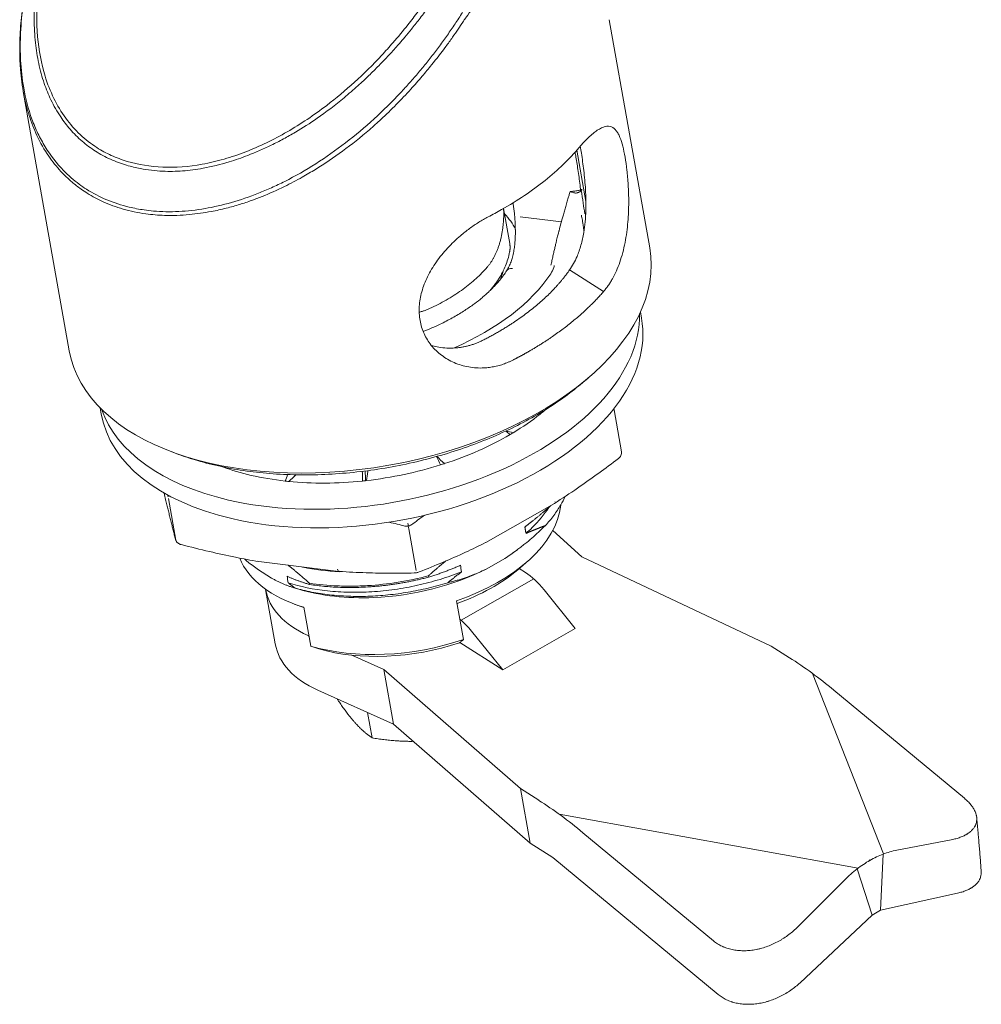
# Model space of a CAD drawing. Header units: millimetres. Extents: x 4119 to 4595, y 1349 to 1685.
# Tile 5 of 8: x 4356 to 4413, y 1427 to 1485. Entities that reach past the tile are written whole.
import ezdxf

# ---------------------------------------------------------------- set-up
doc = ezdxf.new("R2010")
doc.units = ezdxf.units.MM
doc.layers.add('1', color=7, linetype='Continuous', true_color=0xffffff)

msp = doc.modelspace()

# ---------------------------------------------------------------- linework, layer by layer
at = {"layer": '1', "color": 7, "linetype": 'Continuous', "lineweight": 18}
for p, q in [((4390.709, 1484.979), (4390.708, 1484.986)), ((4393.112, 1471.45), (4390.709, 1484.98)), ((4355.916, 1480.731), (4358.651, 1465.331)), ((4389.323, 1474.199), (4388.782, 1477.243)), ((4384.801, 1471.696), (4384.431, 1473.779)), ((4390.369, 1468.848), (4388.357, 1470.133)), ((4392.624, 1467.269), (4392.559, 1467.636)), ((4389.138, 1463.443), (4389.454, 1463.714)), ((4360.482, 1461.941), (4360.548, 1461.574)), ((4360.547, 1461.574), (4360.548, 1461.574)), ((4391.441, 1459.33), (4390.999, 1461.817)), ((4364.748, 1459.327), (4365.138, 1459.182)), ((4364.276, 1456.887), (4364.391, 1456.402)), ((4383.384, 1453.951), (4387.45, 1456.263)), ((4389.088, 1453.088), (4387.364, 1454.671)), ((4385.193, 1453.472), (4385.262, 1453.523)), ((4369.911, 1452.812), (4374.66, 1452.234)), ((4383.436, 1452.389), (4384.513, 1453.002)), ((4385.285, 1452.335), (4385.759, 1452.74)), ((4400.328, 1447.803), (4389.088, 1453.088)), ((4369.817, 1452.37), (4370.647, 1451.84)), ((4385.727, 1452.173), (4385.365, 1452.404)), ((4370.308, 1451.154), (4370.882, 1447.923)), ((4371.977, 1451.266), (4372.274, 1451.178)), ((4388.692, 1448.848), (4386.843, 1451.13)), ((4371.994, 1450.297), (4372.576, 1450.08)), ((4382.058, 1448.191), (4381.649, 1450.493)), ((4372.572, 1450.103), (4372.981, 1447.801)), ((4382.533, 1448.679), (4384.382, 1446.396)), ((4388.692, 1448.848), (4384.382, 1446.396)), ((4372.875, 1448.397), (4372.825, 1448.42)), ((4384.382, 1446.396), (4381.846, 1448.016)), ((4401.414, 1447.109), (4400.328, 1447.803)), ((4377.335, 1446.403), (4375.419, 1447.26)), ((4377.335, 1446.403), (4377.909, 1443.172)), ((4385.441, 1439.335), (4377.335, 1446.403)), ((4373.399, 1445.189), (4377.909, 1443.172)), ((4411.794, 1438.764), (4404.037, 1445.19)), ((4376.363, 1443.863), (4376.632, 1442.348)), ((4377.909, 1443.172), (4386.015, 1436.104)), ((4386.015, 1436.104), (4385.441, 1439.335)), ((4386.527, 1438.642), (4385.441, 1439.335)), ((4396.907, 1430.296), (4389.15, 1436.722)), ((4407.778, 1435.678), (4411.02, 1436.302)), ((4386.015, 1436.104), (4387.367, 1435.241)), ((4387.367, 1435.241), (4397.172, 1427.118)), ((4406.965, 1435.449), (4406.814, 1432.112)), ((4405.421, 1434.57), (4406.314, 1431.828)), ((4401.842, 1431.082), (4404.691, 1433.922)), ((4406.814, 1432.112), (4411.39, 1433.131)), ((4406.314, 1431.828), (4406.814, 1432.112)), ((4402.04, 1427.813), (4406.314, 1431.828))]:
    msp.add_line(p, q, dxfattribs=at)
at = {"layer": '1', "color": 7, "linetype": 'Continuous', "lineweight": 13}
for p, q in [((4385.425, 1473.276), (4387.867, 1472.978)), ((4364.533, 1456.567), (4364.972, 1454.091)), ((4387.491, 1456.362), (4387.488, 1456.356)), ((4379.253, 1452.284), (4378.815, 1454.753)), ((4383.422, 1454.051), (4383.42, 1454.052)), ((4369.847, 1452.886), (4369.842, 1452.89)), ((4381.923, 1449.331), (4386.232, 1451.782)), ((4402.781, 1446.17), (4406.994, 1435.459)), ((4387.745, 1437.812), (4405.483, 1434.616))]:
    msp.add_line(p, q, dxfattribs=at)
at = {"layer": '1', "color": 7, "linetype": 'Continuous', "lineweight": 18}
for centre, major_axis, ratio, start_param, end_param in [((4375.623, 1469.844), (-9.846, -1.748), 0.571895, 3.315956, 3.501093), ((4375.881, 1468.39), (-17.231, -3.059), 0.571895, 0.000013, 3.141508), ((4384.308, 1471.309), (0.492, -0.088), 0.802746, 6.241486, 6.570396), ((4381.847, 1471.172), (-2.954, -0.524), 0.571895, 3.112125, 3.141599), ((4385.033, 1469.804), (0.419, -0.272), 0.72333, 2.165652, 3.15253), ((4375.623, 1469.844), (8.861, 1.573), 0.571895, 5.929573, 6.020483), ((4376.39, 1465.524), (16.038, 2.848), 0.571895, 4.071826, 6.192696), ((4376.586, 1464.421), (-16.038, -2.848), 0.571895, 0.930234, 3.14162), ((4376.586, 1464.421), (-16.038, -2.848), 0.571895, 0, 0.930234), ((4376.39, 1465.524), (16.038, 2.848), 0.571895, 3.232138, 4.071826), ((4376.39, 1465.524), (13.44, 2.386), 0.571895, 5.284824, 5.302291), ((4391.144, 1459.283), (-0.291, -0.074), 0.900209, 2.664702, 3.08057), ((4376.39, 1465.524), (13.44, 2.386), 0.571895, 4.935758, 4.953225), ((4376.39, 1465.524), (13.44, 2.386), 0.571895, 4.237626, 4.255093), ((4376.39, 1465.524), (13.44, 2.386), 0.571895, 4.586692, 4.604159), ((4378.197, 1455.346), (9.6, 1.704), 0.571895, 4.977085, 6.123647), ((4378.773, 1454.92), (-0.058, 0.294), 0.026556, 4.10333, 5.359967), ((4365.25, 1454.189), (-0.291, -0.074), 0.900209, 6.222163, 6.39925), ((4377.989, 1456.517), (-9.771, -1.735), 0.571895, 2.196054, 2.293133), ((4378.197, 1455.346), (-9.6, -1.704), 0.571895, 0.114544, 0.847258), ((4374.696, 1452.532), (0.02, 0.299), 0.421963, 2.217892, 3.155328), ((4377.989, 1456.517), (-9.771, -1.735), 0.571895, 1.341375, 2.057493), ((4378.305, 1454.74), (-8.861, -1.573), 0.571895, 1.858166, 2.370174), ((4386.229, 1449.346), (1.73, -3.042), 0.432947, 1.935166, 2.454312), ((4378.677, 1452.64), (8.369, 1.486), 0.571895, 3.138147, 3.841783), ((4377.989, 1456.517), (-9.771, -1.735), 0.571895, 0.848485, 1.341375), ((4381.919, 1446.895), (1.73, -3.042), 0.432947, 1.935166, 2.256355), ((4379.251, 1449.409), (-8.369, -1.486), 0.571895, 6.283169, 6.983376), ((4378.606, 1453.044), (-9.6, -1.704), 0.571895, 0.847258, 1.835492), ((4378.677, 1452.64), (-9.108, -1.617), 0.571895, 0.863504, 1.819246), ((4402.131, 1443.071), (6.882, -5.648), 0.3198, 1.556253, 1.928382), ((4387.244, 1434.603), (6.882, -5.648), 0.3198, 1.556253, 1.928382), ((4406.543, 1431.127), (3.552, 4.151), 0.602836, 1.039326, 1.218), ((4406.776, 1431.26), (3.598, 3.901), 0.638745, 0.921822, 1.100495)]:
    msp.add_ellipse(centre, major_axis=major_axis, ratio=ratio, start_param=start_param, end_param=end_param, dxfattribs=at)
at = {"layer": '1', "color": 7, "linetype": 'Continuous', "lineweight": 13}
for centre, major_axis, start_param, end_param in [((4381.919, 1470.768), (2.954, 0.524), 0.113795, 0.119827), ((4375.35, 1471.379), (-12.8, -2.273), 1.965112, 2.646941)]:
    msp.add_ellipse(centre, major_axis=major_axis, ratio=0.571895, start_param=start_param, end_param=end_param, dxfattribs=at)
at = {"layer": '1', "color": 7, "linetype": 'Continuous', "lineweight": 18}
for points, degree, knots in [([(4390.5, 1500.65), (4380.103, 1486.513), (4379.817, 1486.098), (4379.327, 1485.424), (4378.676, 1484.575), (4377.958, 1483.708), (4376.914, 1482.549), (4375.621, 1481.271), (4373.757, 1479.71), (4371.604, 1478.264), (4369.531, 1477.26), (4367.836, 1476.687), (4366.169, 1476.291), (4364.193, 1476.143), (4362.404, 1476.435), (4361.137, 1476.907), (4360.188, 1477.419), (4359.265, 1478.145), (4358.108, 1479.459), (4357.166, 1481.384), (4356.683, 1484.011), (4356.704, 1486.667), (4357.167, 1489.535), (4358.037, 1492.537), (4358.997, 1494.876), (4359.77, 1496.464), (4360.196, 1497.286), (4360.642, 1498.104), (4360.958, 1498.649), (4361.113, 1498.916)], 3, [0, 0, 0, 0, 0.012622, 0.028108, 0.046459, 0.072353, 0.091092, 0.134166, 0.175132, 0.230561, 0.285953, 0.314874, 0.343747, 0.397632, 0.449674, 0.475155, 0.500118, 0.53276, 0.566235, 0.635194, 0.689909, 0.74929, 0.805259, 0.865891, 0.931037, 0.948019, 0.964946, 0.982773, 1, 1, 1, 1]), ([(4360.627, 1498.315), (4360.61, 1498.285), (4360.522, 1498.131), (4360.366, 1497.85), (4360.16, 1497.473), (4359.959, 1497.093), (4359.762, 1496.711), (4359.57, 1496.327), (4359.261, 1495.692), (4358.853, 1494.803), (4358.379, 1493.665), (4357.96, 1492.543), (4357.524, 1491.225), (4357.114, 1489.727), (4356.822, 1488.26), (4356.609, 1486.685), (4356.529, 1485.187), (4356.616, 1483.643), (4356.816, 1482.367), (4357.125, 1481.234), (4357.56, 1480.168), (4358.079, 1479.262), (4358.705, 1478.446), (4359.392, 1477.757), (4360.195, 1477.16), (4361.081, 1476.681), (4361.98, 1476.351), (4363.014, 1476.098), (4364.124, 1475.967), (4365.377, 1475.986), (4366.696, 1476.158), (4367.991, 1476.479), (4369.346, 1476.95), (4370.424, 1477.418), (4371.367, 1477.9), (4372.279, 1478.414), (4373.495, 1479.195), (4374.728, 1480.139), (4375.736, 1481.014), (4376.422, 1481.653), (4377.122, 1482.343), (4377.65, 1482.901), (4378.054, 1483.349), (4378.285, 1483.613), (4378.598, 1483.977), (4378.987, 1484.448), (4379.447, 1485.029), (4379.971, 1485.725), (4380.329, 1486.238), (4390.741, 1500.406)], 3, [0, 0, 0, 0, 0.001904, 0.009891, 0.017882, 0.025878, 0.033878, 0.041881, 0.049888, 0.073483, 0.096876, 0.119732, 0.14185, 0.177004, 0.210685, 0.231712, 0.274681, 0.305518, 0.333635, 0.36277, 0.388465, 0.417807, 0.441342, 0.46731, 0.493068, 0.518964, 0.54482, 0.565553, 0.597711, 0.624985, 0.652423, 0.687002, 0.711402, 0.742776, 0.759133, 0.775273, 0.805236, 0.844046, 0.864867, 0.881436, 0.897258, 0.92043, 0.924574, 0.931126, 0.940085, 0.951453, 0.965229, 0.981413, 1, 1, 1, 1]), ([(4355.754, 1482.027), (4355.792, 1481.528), (4355.915, 1480.59), (4356.243, 1479.283), (4356.726, 1478.037), (4357.36, 1476.923), (4358.083, 1476.018), (4358.744, 1475.385), (4359.281, 1474.968), (4359.886, 1474.566), (4360.694, 1474.131), (4361.849, 1473.706), (4363.082, 1473.447), (4364.404, 1473.341), (4365.71, 1473.386), (4366.942, 1473.56), (4367.943, 1473.779), (4368.741, 1474.003), (4369.449, 1474.239), (4370.337, 1474.576), (4371.342, 1475.026), (4372.397, 1475.583), (4373.554, 1476.266), (4374.905, 1477.174), (4376.191, 1478.198), (4377.244, 1479.141), (4378.066, 1479.939), (4378.88, 1480.799), (4379.574, 1481.589), (4380.274, 1482.432), (4380.871, 1483.204), (4381.389, 1483.919), (4381.726, 1484.406), (4382.016, 1484.839), (4382.19, 1485.111), (4392.002, 1498.654)], 3, [0, 0, 0, 0, 0.04347, 0.083592, 0.123714, 0.170048, 0.208521, 0.239115, 0.261821, 0.276634, 0.311663, 0.352417, 0.395446, 0.429694, 0.47289, 0.510216, 0.535248, 0.557752, 0.577727, 0.595176, 0.633186, 0.663691, 0.686699, 0.734989, 0.78509, 0.807448, 0.838071, 0.868266, 0.892896, 0.913773, 0.946923, 0.962776, 0.976906, 0.989314, 1, 1, 1, 1]), ([(4381.992, 1485.409), (4381.919, 1485.296), (4381.775, 1485.07), (4381.553, 1484.734), (4381.328, 1484.402), (4381.099, 1484.072), (4380.866, 1483.745), (4380.629, 1483.421), (4380.388, 1483.1), (4380.143, 1482.782), (4379.895, 1482.468), (4379.643, 1482.157), (4379.387, 1481.85), (4379.127, 1481.546), (4378.864, 1481.247), (4378.597, 1480.951), (4377.91, 1480.208), (4376.758, 1479.07), (4375.072, 1477.651), (4373.298, 1476.403), (4371.811, 1475.553), (4370.664, 1475.004), (4369.611, 1474.56), (4368.287, 1474.106), (4366.703, 1473.741), (4365.402, 1473.595), (4364.387, 1473.579), (4363.701, 1473.617), (4362.973, 1473.701), (4362.027, 1473.88), (4360.859, 1474.257), (4359.892, 1474.759), (4359.037, 1475.349), (4358.154, 1476.123), (4357.354, 1477.158), (4356.776, 1478.221), (4356.299, 1479.357), (4355.921, 1480.803), (4355.738, 1482.474), (4355.729, 1484.074), (4355.86, 1485.64), (4356.08, 1486.97), (4356.291, 1487.954), (4356.46, 1488.644), (4356.648, 1489.335), (4356.855, 1490.028), (4357.081, 1490.72), (4357.324, 1491.413), (4357.585, 1492.103), (4357.862, 1492.793), (4358.154, 1493.479), (4358.462, 1494.163), (4358.783, 1494.843), (4359.119, 1495.519), (4359.468, 1496.19), (4359.759, 1496.725), (4359.933, 1497.036), (4359.984, 1497.127)], 3, [0, 0, 0, 0, 0.00689, 0.01378, 0.02067, 0.027559, 0.034448, 0.041337, 0.048225, 0.055114, 0.062002, 0.06889, 0.075778, 0.082666, 0.089554, 0.096442, 0.10333, 0.142062, 0.180794, 0.21953, 0.258274, 0.274462, 0.29061, 0.322938, 0.355223, 0.387512, 0.403783, 0.419862, 0.432082, 0.452237, 0.484575, 0.516874, 0.529486, 0.559077, 0.601314, 0.622476, 0.643572, 0.68572, 0.720556, 0.749033, 0.782425, 0.812306, 0.825335, 0.838364, 0.851391, 0.864418, 0.877444, 0.890469, 0.903494, 0.916519, 0.929543, 0.942567, 0.955591, 0.968615, 0.981639, 0.994664, 1, 1, 1, 1]), ([(4358.326, 1493.859), (4358.324, 1493.855), (4358.186, 1493.549), (4357.931, 1492.965), (4357.558, 1492.046), (4357.218, 1491.134), (4356.919, 1490.249), (4356.684, 1489.486), (4356.49, 1488.789), (4356.314, 1488.094), (4356.155, 1487.386), (4356.018, 1486.676), (4355.907, 1485.985), (4355.817, 1485.29), (4355.752, 1484.592), (4355.711, 1483.881), (4355.7, 1483.132), (4355.715, 1482.518), (4355.744, 1482.153), (4355.754, 1482.054)], 3, [0, 0, 0, 0, 0.001129, 0.077229, 0.147355, 0.231554, 0.305123, 0.368054, 0.421831, 0.478771, 0.54162, 0.59913, 0.657348, 0.716171, 0.77581, 0.836384, 0.900473, 0.972908, 1, 1, 1, 1]), ([(4388.918, 1477.393), (4388.946, 1477.426), (4389.001, 1477.49), (4389.082, 1477.582), (4389.163, 1477.671), (4389.242, 1477.756), (4389.321, 1477.838), (4389.399, 1477.916), (4389.544, 1478.057), (4389.75, 1478.24), (4390.007, 1478.43), (4390.248, 1478.568), (4390.539, 1478.674), (4390.842, 1478.664), (4391.085, 1478.471), (4391.244, 1478.223), (4391.375, 1477.942), (4391.515, 1477.506), (4391.655, 1476.845), (4391.767, 1476.062), (4391.831, 1475.318), (4391.86, 1474.673), (4391.87, 1473.934), (4391.838, 1473.155), (4391.751, 1472.362), (4391.65, 1471.749), (4391.515, 1471.153), (4391.344, 1470.591), (4391.141, 1470.073), (4390.948, 1469.683), (4390.78, 1469.398), (4390.65, 1469.201), (4390.513, 1469.017), (4390.417, 1468.904), (4390.369, 1468.848)], 3, [0, 0, 0, 0, 0.00952, 0.019046, 0.028585, 0.038146, 0.047733, 0.057355, 0.067018, 0.102269, 0.137846, 0.174369, 0.211282, 0.281751, 0.345334, 0.373983, 0.401716, 0.451184, 0.499056, 0.547162, 0.597089, 0.625159, 0.654132, 0.718498, 0.753701, 0.789549, 0.826419, 0.862897, 0.898311, 0.933376, 0.950163, 0.966838, 0.983438, 1, 1, 1, 1]), ([(4384.317, 1473.71), (4384.787, 1473.977), (4385.239, 1474.257), (4386.1, 1474.836), (4386.509, 1475.137), (4387.281, 1475.755), (4387.644, 1476.073), (4388.32, 1476.723), (4388.632, 1477.056), (4388.918, 1477.393)], 3, [0, 0, 0, 0, 0.25, 0.25, 0.5, 0.5, 0.75, 0.75, 1, 1, 1, 1]), ([(4388.357, 1470.133), (4388.438, 1470.254), (4388.6, 1470.498), (4388.782, 1470.881), (4388.924, 1471.251), (4389.068, 1471.717), (4389.24, 1472.495), (4389.341, 1473.599), (4389.317, 1474.847), (4389.21, 1475.994), (4389.088, 1476.863), (4389.011, 1477.338), (4388.989, 1477.472)], 3, [0, 0, 0, 0, 0.073401, 0.147262, 0.199362, 0.253614, 0.361916, 0.537466, 0.692317, 0.829682, 0.951346, 1, 1, 1, 1]), ([(4388.387, 1474.787), (4388.375, 1474.744), (4388.343, 1474.639), (4388.286, 1474.449), (4388.211, 1474.195), (4388.13, 1473.914), (4388.046, 1473.62), (4387.909, 1473.138), (4387.801, 1472.739), (4387.721, 1472.43), (4387.708, 1472.38), (4387.688, 1472.3), (4387.659, 1472.188), (4387.624, 1472.047), (4387.582, 1471.877), (4387.534, 1471.68), (4387.481, 1471.458), (4387.424, 1471.215), (4387.365, 1470.954), (4387.303, 1470.679), (4387.266, 1470.502), (4387.246, 1470.41)], 3, [0, 0, 0, 0, 0.028393, 0.070123, 0.125191, 0.193332, 0.250443, 0.313211, 0.499942, 0.503849, 0.514622, 0.532261, 0.556764, 0.58813, 0.626358, 0.671448, 0.723403, 0.782226, 0.847925, 0.920511, 1, 1, 1, 1]), ([(4388.387, 1474.787), (4388.417, 1474.789), (4388.451, 1474.791), (4388.522, 1474.798), (4388.56, 1474.802), (4388.639, 1474.811), (4388.679, 1474.816), (4388.759, 1474.828), (4388.799, 1474.835), (4388.872, 1474.849), (4388.907, 1474.856), (4388.967, 1474.87), (4388.992, 1474.877), (4389.034, 1474.891), (4389.05, 1474.897), (4389.073, 1474.909), (4389.079, 1474.914), (4389.082, 1474.919)], 3, [0, 0, 0, 0, 0.125, 0.125, 0.25, 0.25, 0.375, 0.375, 0.5, 0.5, 0.625, 0.625, 0.75, 0.75, 0.875, 0.875, 1, 1, 1, 1]), ([(4388.567, 1474.728), (4388.535, 1474.737), (4388.504, 1474.746), (4388.444, 1474.766), (4388.415, 1474.776), (4388.387, 1474.787)], 3, [0, 0, 0, 0, 0.5, 0.5, 1, 1, 1, 1]), ([(4389.082, 1474.919), (4389.081, 1474.909), (4389.079, 1474.899), (4389.069, 1474.878), (4389.063, 1474.867), (4389.046, 1474.845), (4389.036, 1474.834), (4389.013, 1474.813), (4388.999, 1474.802), (4388.969, 1474.781), (4388.952, 1474.771), (4388.916, 1474.751), (4388.897, 1474.742), (4388.857, 1474.725), (4388.836, 1474.717), (4388.793, 1474.702), (4388.771, 1474.696), (4388.749, 1474.69)], 3, [0, 0, 0, 0, 0.125, 0.125, 0.25, 0.25, 0.375, 0.375, 0.5, 0.5, 0.625, 0.625, 0.75, 0.75, 0.875, 0.875, 1, 1, 1, 1]), ([(4388.749, 1474.69), (4388.721, 1474.694), (4388.69, 1474.7), (4388.629, 1474.713), (4388.598, 1474.72), (4388.567, 1474.728)], 3, [0, 0, 0, 0, 0.5, 0.5, 1, 1, 1, 1]), ([(4384.427, 1473.775), (4384.434, 1473.715), (4384.447, 1473.569), (4384.446, 1473.421), (4384.445, 1473.334)], 3, [0, 0, 0, 0, 0.41823, 1, 1, 1, 1]), ([(4385.001, 1474.12), (4385.004, 1474.094), (4385.034, 1473.879), (4385.059, 1473.663), (4385.078, 1473.475)], 3, [0, 0, 0, 0, 0.119356, 1, 1, 1, 1]), ([(4385.022, 1464.795), (4384.971, 1464.769), (4384.869, 1464.718), (4384.715, 1464.648), (4384.559, 1464.585), (4384.402, 1464.529), (4384.244, 1464.479), (4384.084, 1464.435), (4383.924, 1464.398), (4383.763, 1464.367), (4383.6, 1464.342), (4383.437, 1464.324), (4383.174, 1464.305), (4382.813, 1464.306), (4382.361, 1464.36), (4381.923, 1464.465), (4381.365, 1464.669), (4380.733, 1465.035), (4380.122, 1465.627), (4379.686, 1466.332), (4379.442, 1467.119), (4379.396, 1467.964), (4379.549, 1468.846), (4379.897, 1469.739), (4380.334, 1470.467), (4380.756, 1471.025), (4381.105, 1471.427), (4381.479, 1471.809), (4381.828, 1472.125), (4382.142, 1472.382), (4382.412, 1472.589), (4382.684, 1472.782), (4382.96, 1472.96), (4383.237, 1473.127), (4383.423, 1473.226), (4383.516, 1473.275)], 3, [0, 0, 0, 0, 0.011191, 0.02234, 0.033461, 0.044567, 0.055673, 0.066792, 0.077938, 0.089124, 0.100364, 0.111672, 0.12306, 0.155039, 0.187011, 0.219247, 0.251457, 0.31555, 0.378427, 0.439704, 0.499928, 0.560166, 0.621455, 0.6843, 0.748387, 0.78061, 0.812854, 0.844837, 0.876816, 0.897647, 0.918246, 0.938697, 0.959082, 0.979488, 1, 1, 1, 1]), ([(4384.445, 1473.334), (4384.443, 1473.292), (4384.44, 1473.207), (4384.433, 1473.081), (4384.424, 1472.958), (4384.413, 1472.835), (4384.4, 1472.715), (4384.386, 1472.597), (4384.369, 1472.48), (4384.351, 1472.365), (4384.33, 1472.252), (4384.308, 1472.141), (4384.284, 1472.032), (4384.258, 1471.925), (4384.23, 1471.82), (4384.201, 1471.716), (4384.17, 1471.615), (4384.128, 1471.487), (4384.072, 1471.335), (4384, 1471.161), (4383.923, 1470.996), (4383.84, 1470.838), (4383.752, 1470.688), (4383.659, 1470.546), (4383.562, 1470.411), (4383.493, 1470.328), (4383.458, 1470.286)], 3, [0, 0, 0, 0, 0.036034, 0.07177, 0.107213, 0.142369, 0.177243, 0.211842, 0.24617, 0.280233, 0.314039, 0.347594, 0.380902, 0.413972, 0.446811, 0.479423, 0.511818, 0.544002, 0.603663, 0.662454, 0.720426, 0.777634, 0.834136, 0.889989, 0.945257, 1, 1, 1, 1]), ([(4385.076, 1473.482), (4385.076, 1473.478), (4385.089, 1473.356), (4385.111, 1473.085), (4385.133, 1472.676), (4385.137, 1472.261), (4385.121, 1471.88), (4385.089, 1471.54), (4385.038, 1471.204), (4384.969, 1470.898), (4384.876, 1470.603), (4384.763, 1470.331), (4384.668, 1470.16), (4384.613, 1470.076)], 3, [0, 0, 0, 0, 0.002397, 0.089645, 0.19959, 0.30814, 0.408657, 0.501255, 0.588957, 0.698414, 0.786832, 0.887394, 1, 1, 1, 1]), ([(4389.058, 1473.374), (4389.067, 1473.331), (4389.086, 1473.233), (4389.116, 1473.07), (4389.152, 1472.854), (4389.183, 1472.642), (4389.202, 1472.494), (4389.207, 1472.445)], 3, [0, 0, 0, 0, 0.145433, 0.324536, 0.536805, 0.846869, 1, 1, 1, 1]), ([(4383.644, 1468.915), (4383.697, 1468.978), (4383.805, 1469.111), (4383.96, 1469.317), (4384.108, 1469.535), (4384.256, 1469.774), (4384.408, 1470.053), (4384.562, 1470.387), (4384.702, 1470.778), (4384.769, 1471.057), (4384.796, 1471.205)], 3, [0, 0, 0, 0, 0.086862, 0.181363, 0.276851, 0.374738, 0.495936, 0.640506, 0.80851, 1, 1, 1, 1]), ([(4383.458, 1470.286), (4383.263, 1470.059), (4383.046, 1469.836), (4382.571, 1469.404), (4382.312, 1469.194), (4381.758, 1468.79), (4381.463, 1468.597), (4380.84, 1468.229), (4380.512, 1468.055), (4380.171, 1467.892)], 3, [0, 0, 0, 0, 0.25, 0.25, 0.5, 0.5, 0.75, 0.75, 1, 1, 1, 1]), ([(4384.609, 1470.075), (4384.555, 1469.99), (4384.432, 1469.806), (4384.227, 1469.544), (4384.02, 1469.303), (4383.842, 1469.113), (4383.701, 1468.97), (4383.574, 1468.848), (4383.436, 1468.719), (4383.256, 1468.56), (4382.985, 1468.334), (4382.591, 1468.032), (4382.044, 1467.661), (4381.395, 1467.275), (4380.602, 1466.867), (4380.012, 1466.61), (4379.669, 1466.475)], 3, [0, 0, 0, 0, 0.061325, 0.132095, 0.191198, 0.238599, 0.274267, 0.29818, 0.331317, 0.371759, 0.419998, 0.506988, 0.611569, 0.728575, 0.846732, 1, 1, 1, 1]), ([(4380.171, 1467.892), (4380.113, 1467.865), (4379.997, 1467.812), (4379.819, 1467.742), (4379.639, 1467.68), (4379.508, 1467.642), (4379.438, 1467.624), (4379.429, 1467.622)], 3, [0, 0, 0, 0, 0.241301, 0.482384, 0.723595, 0.965281, 1, 1, 1, 1]), ([(4380.152, 1465.644), (4380.261, 1465.613), (4380.524, 1465.551), (4380.948, 1465.493), (4381.331, 1465.484), (4381.626, 1465.502), (4381.83, 1465.524), (4382.032, 1465.555), (4382.233, 1465.597), (4382.431, 1465.648), (4382.628, 1465.71), (4382.823, 1465.781), (4383.015, 1465.862), (4383.141, 1465.924), (4383.205, 1465.955)], 3, [0, 0, 0, 0, 0.112271, 0.26498, 0.416842, 0.482757, 0.548121, 0.613048, 0.677655, 0.742058, 0.806375, 0.870725, 0.935228, 1, 1, 1, 1]), ([(4386.607, 1461.643), (4387.025, 1461.893), (4387.427, 1462.152), (4388.194, 1462.687), (4388.559, 1462.964), (4388.983, 1463.312), (4389.061, 1463.378), (4389.137, 1463.443)], 3, [0, 0, 0, 0, 0.448732, 0.448732, 0.897465, 0.897465, 1, 1, 1, 1]), ([(4365.138, 1459.182), (4365.501, 1459.047), (4365.876, 1458.923), (4366.721, 1458.675), (4367.196, 1458.556), (4368.172, 1458.35), (4368.674, 1458.263), (4369.701, 1458.121), (4370.225, 1458.066), (4371.292, 1457.99), (4371.834, 1457.969), (4372.929, 1457.959), (4373.483, 1457.971), (4374.597, 1458.029), (4375.157, 1458.074), (4376.278, 1458.197), (4376.839, 1458.276), (4377.956, 1458.464), (4378.512, 1458.574), (4379.614, 1458.825), (4380.16, 1458.967), (4381.235, 1459.278), (4381.765, 1459.449), (4382.804, 1459.818), (4383.313, 1460.017), (4384.304, 1460.44), (4384.787, 1460.664), (4385.721, 1461.137), (4386.173, 1461.385), (4386.607, 1461.643)], 3, [0, 0, 0, 0, 0.060999, 0.060999, 0.13323, 0.13323, 0.205461, 0.205461, 0.277692, 0.277692, 0.349922, 0.349922, 0.422153, 0.422153, 0.494384, 0.494384, 0.566615, 0.566615, 0.638846, 0.638846, 0.711077, 0.711077, 0.783307, 0.783307, 0.855538, 0.855538, 0.927769, 0.927769, 1, 1, 1, 1]), ([(4390.998, 1461.824), (4390.999, 1461.814), (4391.002, 1461.801), (4391.002, 1461.788), (4391.002, 1461.786)], 3, [0, 0, 0, 0, 0.83303, 1, 1, 1, 1]), ([(4380.47, 1459.062), (4380.472, 1459.06), (4380.474, 1459.058), (4380.624, 1458.914), (4380.772, 1458.771), (4380.921, 1458.629)], 3, [0, 0, 0, 0, 0.013408, 0.013408, 1, 1, 1, 1]), ([(4391.249, 1458.928), (4391.27, 1458.943), (4391.315, 1458.982), (4391.381, 1459.061), (4391.436, 1459.177), (4391.445, 1459.263), (4391.441, 1459.311)], 3, [0, 0, 0, 0, 0.170594, 0.390801, 0.668763, 1, 1, 1, 1]), ([(4387.461, 1456.271), (4387.919, 1456.565), (4388.803, 1457.15), (4390.064, 1458.043), (4390.867, 1458.638), (4391.249, 1458.928)], 3, [0, 0, 0, 0, 0.357397, 0.692728, 1, 1, 1, 1]), ([(4376.233, 1457.618), (4376.232, 1457.69), (4376.23, 1457.762), (4376.227, 1457.957), (4376.224, 1458.08), (4376.222, 1458.203)], 3, [0, 0, 0, 0, 0.368581, 0.368581, 1, 1, 1, 1]), ([(4376.374, 1458.222), (4376.371, 1458.203), (4376.369, 1458.184), (4376.342, 1457.985), (4376.319, 1457.805), (4376.295, 1457.625)], 3, [0, 0, 0, 0, 0.095321, 0.095321, 1, 1, 1, 1]), ([(4388.087, 1456.68), (4388.011, 1456.512), (4387.925, 1456.344), (4387.707, 1455.967), (4387.569, 1455.759), (4387.261, 1455.348), (4387.092, 1455.145), (4386.908, 1454.946)], 3, [0, 0, 0, 0, 0.283764, 0.283764, 0.641882, 0.641882, 1, 1, 1, 1]), ([(4386.908, 1454.946), (4386.775, 1454.818), (4386.512, 1454.565), (4386.111, 1454.206), (4385.763, 1453.913), (4385.47, 1453.68), (4385.232, 1453.499), (4384.993, 1453.326), (4384.754, 1453.159), (4384.593, 1453.054), (4384.513, 1453.002)], 3, [0, 0, 0, 0, 0.174875, 0.346263, 0.515116, 0.613443, 0.710849, 0.807577, 0.903875, 1, 1, 1, 1]), ([(4364.969, 1454.086), (4364.979, 1454.054), (4365.01, 1453.995), (4365.085, 1453.918), (4365.184, 1453.857), (4365.258, 1453.831), (4365.297, 1453.821)], 3, [0, 0, 0, 0, 0.243897, 0.497151, 0.751473, 1, 1, 1, 1]), ([(4365.297, 1453.821), (4365.855, 1453.677), (4366.927, 1453.416), (4368.461, 1453.08), (4369.436, 1452.896), (4369.897, 1452.815)], 3, [0, 0, 0, 0, 0.363143, 0.698493, 1, 1, 1, 1]), ([(4379.415, 1452.198), (4379.895, 1452.385), (4380.817, 1452.761), (4382.135, 1453.344), (4382.972, 1453.746), (4383.368, 1453.943)], 3, [0, 0, 0, 0, 0.363159, 0.698512, 1, 1, 1, 1]), ([(4369.817, 1452.37), (4369.764, 1452.408), (4369.658, 1452.485), (4369.498, 1452.606), (4369.338, 1452.731), (4369.187, 1452.853), (4369.089, 1452.934), (4369.045, 1452.971)], 3, [0, 0, 0, 0, 0.207227, 0.414457, 0.622064, 0.830418, 1, 1, 1, 1]), ([(4381.942, 1452.21), (4381.734, 1452.127), (4381.523, 1452.048), (4381.096, 1451.898), (4380.879, 1451.828), (4380.224, 1451.627), (4379.332, 1451.392), (4378.424, 1451.227), (4377.514, 1451.097), (4377.06, 1451.051), (4376.158, 1450.995), (4375.487, 1450.98), (4374.835, 1451.007), (4374.405, 1451.034), (4374.193, 1451.052), (4373.146, 1451.165), (4372.357, 1451.328), (4371.646, 1451.557)], 3, [0, 0, 0, 0, 0.0625, 0.0625, 0.125, 0.125, 0.25, 0.375, 0.375, 0.5, 0.5, 0.625, 0.6875, 0.6875, 0.75, 0.75, 1, 1, 1, 1]), ([(4374.693, 1452.217), (4373.937, 1452.25), (4373.179, 1452.342), (4372.473, 1452.492), (4372.445, 1452.498)], 3, [0, 0, 0, 0, 0.960329, 1, 1, 1, 1]), ([(4374.678, 1452.233), (4375.214, 1452.197), (4376.248, 1452.145), (4377.727, 1452.121), (4378.669, 1452.129), (4379.118, 1452.139)], 3, [0, 0, 0, 0, 0.35738, 0.692717, 1, 1, 1, 1]), ([(4379.118, 1452.139), (4379.142, 1452.14), (4379.191, 1452.143), (4379.27, 1452.155), (4379.347, 1452.174), (4379.393, 1452.189), (4379.415, 1452.198)], 3, [0, 0, 0, 0, 0.248955, 0.498952, 0.749502, 1, 1, 1, 1]), ([(4383.436, 1452.389), (4383.314, 1452.331), (4383.07, 1452.213), (4382.7, 1452.056), (4382.373, 1451.931), (4382.09, 1451.832), (4381.85, 1451.756), (4381.609, 1451.685), (4381.366, 1451.619), (4381.203, 1451.58), (4381.121, 1451.561)], 3, [0, 0, 0, 0, 0.158404, 0.317576, 0.478419, 0.581013, 0.68428, 0.788412, 0.893594, 1, 1, 1, 1]), ([(4372.034, 1451.25), (4371.977, 1451.267), (4371.863, 1451.301), (4371.692, 1451.359), (4371.52, 1451.423), (4371.348, 1451.493), (4371.175, 1451.57), (4371, 1451.653), (4370.825, 1451.742), (4370.707, 1451.807), (4370.647, 1451.84)], 3, [0, 0, 0, 0, 0.128802, 0.255991, 0.381819, 0.506545, 0.630442, 0.75379, 0.876878, 1, 1, 1, 1]), ([(4381.121, 1451.561), (4380.738, 1451.442), (4380.349, 1451.335), (4379.562, 1451.147), (4379.165, 1451.067), (4378.369, 1450.932), (4377.969, 1450.878), (4377.173, 1450.797), (4376.776, 1450.77), (4375.991, 1450.744), (4375.603, 1450.745), (4374.839, 1450.774), (4374.465, 1450.802), (4373.733, 1450.885), (4373.377, 1450.94), (4372.687, 1451.076), (4372.353, 1451.157), (4372.034, 1451.25)], 3, [0, 0, 0, 0, 0.125, 0.125, 0.25, 0.25, 0.375, 0.375, 0.5, 0.5, 0.625, 0.625, 0.75, 0.75, 0.875, 0.875, 1, 1, 1, 1]), ([(4372.904, 1451.532), (4373.445, 1451.449), (4374.291, 1451.369), (4375.169, 1451.355), (4375.76, 1451.362), (4376.059, 1451.372), (4377.558, 1451.464), (4378.784, 1451.659), (4379.967, 1451.966)], 3, [0, 0, 0, 0, 0.25, 0.375, 0.375, 0.5, 0.5, 1, 1, 1, 1]), ([(4379.983, 1451.887), (4379.892, 1451.864), (4379.709, 1451.818), (4379.434, 1451.753), (4379.157, 1451.692), (4378.879, 1451.635), (4378.601, 1451.582), (4378.322, 1451.533), (4378.043, 1451.489), (4377.764, 1451.448), (4377.485, 1451.412), (4377.206, 1451.38), (4376.927, 1451.352), (4376.65, 1451.329), (4376.289, 1451.304), (4375.599, 1451.272), (4374.877, 1451.275), (4374.202, 1451.312), (4373.791, 1451.345), (4373.358, 1451.39), (4373.067, 1451.432), (4372.917, 1451.454)], 3, [0, 0, 0, 0, 0.038492, 0.076985, 0.115477, 0.153967, 0.192453, 0.230935, 0.269411, 0.307879, 0.346341, 0.384794, 0.423238, 0.461676, 0.500106, 0.573368, 0.749917, 0.806119, 0.866535, 0.931164, 1, 1, 1, 1]), ([(4381.813, 1447.989), (4381.854, 1448.022), (4381.935, 1448.089), (4382.017, 1448.157), (4382.058, 1448.191)], 3, [0, 0, 0, 0, 0.493321, 1, 1, 1, 1]), ([(4372.981, 1447.801), (4373.062, 1447.772), (4373.223, 1447.715), (4373.383, 1447.658), (4373.463, 1447.63)], 3, [0, 0, 0, 0, 0.506375, 1, 1, 1, 1]), ([(4374.551, 1444.667), (4375.077, 1443.875), (4375.511, 1443.369), (4376.061, 1442.727), (4376.632, 1442.348)], 2, [0, 0, 0, 0.441692, 0.441692, 1, 1, 1]), ([(4411.02, 1436.302), (4411.116, 1436.321), (4411.299, 1436.363), (4411.551, 1436.443), (4411.703, 1436.507), (4411.811, 1436.56), (4411.846, 1436.578), (4411.897, 1436.606), (4411.914, 1436.616), (4411.946, 1436.635), (4412.027, 1436.685), (4412.157, 1436.78), (4412.252, 1436.874), (4412.337, 1436.972), (4412.374, 1437.023), (4412.414, 1437.09), (4412.421, 1437.104), (4412.436, 1437.131), (4412.456, 1437.173), (4412.473, 1437.215), (4412.503, 1437.3), (4412.53, 1437.416), (4412.534, 1437.538), (4412.528, 1437.632), (4412.524, 1437.663), (4412.516, 1437.711), (4412.513, 1437.727), (4412.506, 1437.759), (4412.502, 1437.775), (4412.481, 1437.856), (4412.435, 1437.985), (4412.365, 1438.116), (4412.303, 1438.214), (4412.27, 1438.263), (4412.233, 1438.313), (4412.208, 1438.345), (4412.195, 1438.362), (4412.128, 1438.444), (4412.01, 1438.574), (4411.87, 1438.701), (4411.794, 1438.764)], 3, [0, 0, 0, 0, 0.0625, 0.125, 0.1875, 0.1875, 0.21875, 0.21875, 0.234375, 0.234375, 0.25, 0.3125, 0.375, 0.375, 0.4375, 0.4375, 0.453125, 0.453125, 0.46875, 0.5, 0.5, 0.5625, 0.625, 0.625, 0.65625, 0.65625, 0.671875, 0.671875, 0.6875, 0.6875, 0.75, 0.8125, 0.8125, 0.84375, 0.859375, 0.859375, 0.875, 0.875, 0.9375, 1, 1, 1, 1]), ([(4411.39, 1433.131), (4411.481, 1433.151), (4411.656, 1433.197), (4411.895, 1433.282), (4412.038, 1433.348), (4412.14, 1433.402), (4412.173, 1433.421), (4412.221, 1433.45), (4412.236, 1433.46), (4412.267, 1433.48), (4412.343, 1433.53), (4412.464, 1433.627), (4412.552, 1433.721), (4412.63, 1433.82), (4412.663, 1433.871), (4412.699, 1433.938), (4412.706, 1433.951), (4412.719, 1433.978), (4412.725, 1433.992), (4412.742, 1434.034), (4412.752, 1434.061), (4412.778, 1434.146), (4412.8, 1434.255), (4412.801, 1434.368), (4412.797, 1434.422)], 3, [0, 0, 0, 0, 0.101151, 0.202301, 0.303452, 0.303452, 0.354027, 0.354027, 0.379315, 0.379315, 0.404602, 0.505753, 0.606904, 0.606904, 0.708054, 0.708054, 0.733342, 0.733342, 0.758629, 0.758629, 0.809205, 0.809205, 0.910355, 1, 1, 1, 1]), ([(4401.842, 1431.082), (4401.758, 1430.998), (4401.584, 1430.837), (4401.305, 1430.615), (4401.106, 1430.48), (4400.953, 1430.384), (4400.902, 1430.353), (4400.823, 1430.307), (4400.796, 1430.292), (4400.743, 1430.263), (4400.61, 1430.191), (4400.366, 1430.074), (4400.144, 1429.987), (4399.919, 1429.909), (4399.805, 1429.874), (4399.661, 1429.837), (4399.632, 1429.83), (4399.574, 1429.816), (4399.487, 1429.796), (4399.401, 1429.779), (4399.229, 1429.75), (4399, 1429.72), (4398.774, 1429.711), (4398.605, 1429.713), (4398.549, 1429.714), (4398.465, 1429.719), (4398.437, 1429.721), (4398.381, 1429.725), (4398.354, 1429.728), (4398.216, 1429.743), (4398.002, 1429.776), (4397.799, 1429.831), (4397.651, 1429.88), (4397.578, 1429.907), (4397.506, 1429.936), (4397.459, 1429.956), (4397.436, 1429.967), (4397.319, 1430.021), (4397.142, 1430.118), (4396.982, 1430.233), (4396.907, 1430.296)], 3, [0, 0, 0, 0, 0.0625, 0.125, 0.1875, 0.1875, 0.21875, 0.21875, 0.234375, 0.234375, 0.25, 0.3125, 0.375, 0.375, 0.4375, 0.4375, 0.453125, 0.453125, 0.46875, 0.5, 0.5, 0.5625, 0.625, 0.625, 0.65625, 0.65625, 0.671875, 0.671875, 0.6875, 0.6875, 0.75, 0.8125, 0.8125, 0.84375, 0.859375, 0.859375, 0.875, 0.875, 0.9375, 1, 1, 1, 1]), ([(4397.172, 1427.118), (4397.246, 1427.057), (4397.324, 1427), (4397.488, 1426.897), (4397.659, 1426.802), (4397.846, 1426.727), (4397.968, 1426.685), (4397.993, 1426.677), (4398.042, 1426.662), (4398.117, 1426.64), (4398.193, 1426.621), (4398.346, 1426.587), (4398.555, 1426.551), (4398.772, 1426.536), (4398.91, 1426.533), (4398.938, 1426.533), (4398.994, 1426.533), (4399.022, 1426.533), (4399.106, 1426.535), (4399.162, 1426.538), (4399.33, 1426.549), (4399.555, 1426.574), (4399.78, 1426.619), (4399.949, 1426.659), (4400.006, 1426.674), (4400.09, 1426.698), (4400.119, 1426.706), (4400.175, 1426.723), (4400.315, 1426.767), (4400.453, 1426.818), (4400.67, 1426.907), (4400.777, 1426.955), (4400.936, 1427.034), (4400.988, 1427.062), (4401.092, 1427.119), (4401.144, 1427.148), (4401.298, 1427.239), (4401.398, 1427.304), (4401.591, 1427.438), (4401.779, 1427.579), (4401.955, 1427.733), (4402.04, 1427.813)], 3, [0, 0, 0, 0, 0.0625, 0.0625, 0.125, 0.1875, 0.1875, 0.203125, 0.203125, 0.21875, 0.25, 0.25, 0.3125, 0.375, 0.375, 0.390625, 0.390625, 0.40625, 0.40625, 0.4375, 0.4375, 0.5, 0.5625, 0.5625, 0.59375, 0.59375, 0.609375, 0.609375, 0.625, 0.6875, 0.6875, 0.75, 0.75, 0.78125, 0.78125, 0.8125, 0.8125, 0.875, 0.875, 0.9375, 1, 1, 1, 1])]:
    msp.add_open_spline(points, degree=degree, knots=knots, dxfattribs=at)
at = {"layer": '1', "color": 7, "linetype": 'Continuous', "lineweight": 13}
for points, knots in [([(4388.676, 1477.114), (4388.694, 1477.021), (4388.711, 1476.924), (4388.777, 1476.555), (4388.823, 1476.271), (4388.91, 1475.672), (4388.951, 1475.354), (4388.992, 1474.982), (4388.997, 1474.932), (4389.003, 1474.881)], [0, 0, 0, 0, 0.146784, 0.146784, 0.542329, 0.542329, 0.937874, 0.937874, 1, 1, 1, 1]), ([(4389.05, 1474.851), (4389.089, 1474.604), (4389.128, 1474.355), (4389.195, 1473.894), (4389.225, 1473.685), (4389.253, 1473.47)], [0, 0, 0, 0, 0.551823, 0.551823, 1, 1, 1, 1]), ([(4387.445, 1470.386), (4387.436, 1470.35), (4387.426, 1470.314), (4387.371, 1470.145), (4387.31, 1470.018), (4387.233, 1469.904)], [0, 0, 0, 0, 0.208737, 0.208737, 1, 1, 1, 1]), ([(4378.964, 1454.998), (4378.929, 1454.977), (4378.89, 1454.959), (4378.827, 1454.939), (4378.803, 1454.933), (4378.779, 1454.928)], [0, 0, 0, 0, 0.637229, 0.637229, 1, 1, 1, 1])]:
    msp.add_open_spline(points, degree=3, knots=knots, dxfattribs=at)
at = {"layer": '1', "color": 7, "linetype": 'Continuous', "lineweight": 18}
for points, degree in [([(4383.516, 1473.275), (4383.789, 1473.416), (4384.056, 1473.561), (4384.317, 1473.71)], 3), ([(4389.281, 1473.51), (4389.287, 1473.456), (4389.294, 1473.402), (4389.301, 1473.348)], 3), ([(4384.796, 1471.205), (4384.843, 1471.449), (4384.803, 1471.688)], 2), ([(4388.357, 1470.133), (4387.529, 1468.947), (4384.901, 1466.816), (4383.205, 1465.955)], 2), ([(4385.823, 1465.229), (4387.215, 1466.021), (4389.512, 1467.849), (4390.369, 1468.848)], 2), ([(4385.022, 1464.795), (4385.431, 1465.006), (4385.823, 1465.229)], 2), ([(4385, 1460.464), (4385.575, 1460.81), (4386.111, 1461.179), (4386.6, 1461.566)], 3), ([(4386.6, 1461.566), (4386.723, 1461.664), (4386.843, 1461.763), (4386.961, 1461.863)], 3), ([(4390.979, 1461.908), (4390.988, 1461.867), (4390.998, 1461.824)], 2), ([(4391.004, 1461.773), (4390.987, 1461.859)], 1), ([(4382.959, 1459.408), (4383.611, 1459.697), (4384.234, 1460.014), (4384.817, 1460.355)], 3), ([(4384.817, 1460.355), (4384.737, 1460.429), (4384.657, 1460.503), (4384.577, 1460.576)], 3), ([(4384.587, 1460.566), (4384.725, 1460.532), (4384.863, 1460.498), (4385, 1460.464)], 3), ([(4380.698, 1458.557), (4380.617, 1458.724), (4380.536, 1458.891), (4380.455, 1459.058)], 3), ([(4380.921, 1458.629), (4381.624, 1458.858), (4382.306, 1459.119), (4382.959, 1459.408)], 3), ([(4367.754, 1458.437), (4368.288, 1458.241), (4368.856, 1458.073), (4369.452, 1457.935)], 3), ([(4378.526, 1457.988), (4379.263, 1458.144), (4379.99, 1458.334), (4380.698, 1458.557)], 3), ([(4369.452, 1457.935), (4370.093, 1457.787), (4370.765, 1457.674), (4371.46, 1457.597)], 3), ([(4371.46, 1457.597), (4371.512, 1457.727), (4371.564, 1457.856), (4371.615, 1457.986)], 3), ([(4372.113, 1457.976), (4371.969, 1457.842), (4371.825, 1457.708), (4371.68, 1457.574)], 3), ([(4376.059, 1457.599), (4376.055, 1457.793), (4376.051, 1457.988), (4376.048, 1458.182)], 3), ([(4376.295, 1457.625), (4377.041, 1457.71), (4377.788, 1457.832), (4378.526, 1457.988)], 3), ([(4371.68, 1457.574), (4372.38, 1457.505), (4373.102, 1457.472), (4373.835, 1457.476)], 3), ([(4373.835, 1457.476), (4374.568, 1457.48), (4375.313, 1457.521), (4376.059, 1457.599)], 3), ([(4364.389, 1456.413), (4364.672, 1455.245), (4364.955, 1454.132)], 2), ([(4386.193, 1455.257), (4386.717, 1455.675), (4387.262, 1456.154)], 2), ([(4387.449, 1456.264), (4387.463, 1456.272)], 1), ([(4387.119, 1456.026), (4386.852, 1455.617), (4386.521, 1455.216), (4386.134, 1454.832)], 3), ([(4385.699, 1454.873), (4385.949, 1455.063), (4386.193, 1455.257)], 2), ([(4386.908, 1454.946), (4386.596, 1454.833), (4386.29, 1454.71)], 2), ([(4385.767, 1454.49), (4385.699, 1454.873)], 1), ([(4385.767, 1454.49), (4385.894, 1454.602), (4386.017, 1454.717), (4386.134, 1454.832)], 3), ([(4386.29, 1454.71), (4386.026, 1454.603), (4385.767, 1454.49)], 2), ([(4383.375, 1453.947), (4383.384, 1453.952)], 1), ([(4369.895, 1452.815), (4369.911, 1452.813)], 1), ([(4372.904, 1451.532), (4372.245, 1452.125), (4371.636, 1452.608)], 2), ([(4381.013, 1452.859), (4380.499, 1452.44), (4379.967, 1451.966)], 2), ([(4379.983, 1451.888), (4380.975, 1452.201), (4381.872, 1452.594)], 2), ([(4381.942, 1452.21), (4381.919, 1452.338), (4381.895, 1452.466), (4381.871, 1452.594)], 3), ([(4374.66, 1452.235), (4374.676, 1452.233)], 1), ([(4381.942, 1452.21), (4381.536, 1451.902), (4381.121, 1451.561)], 2), ([(4371.578, 1451.941), (4372.227, 1451.658), (4372.917, 1451.454)], 2), ([(4371.579, 1451.942), (4371.601, 1451.813), (4371.623, 1451.685), (4371.646, 1451.557)], 3), ([(4372.034, 1451.25), (4371.838, 1451.408), (4371.646, 1451.557)], 2), ([(4372.904, 1451.532), (4372.908, 1451.506), (4372.912, 1451.48), (4372.916, 1451.453)], 3), ([(4379.983, 1451.887), (4379.978, 1451.913), (4379.973, 1451.939), (4379.967, 1451.966)], 3), ([(4376.632, 1442.348), (4377.946, 1442.128), (4379.076, 1442.145)], 2), ([(4412.796, 1434.426), (4412.679, 1436.012), (4412.525, 1437.626)], 2), ([(4406.965, 1435.449), (4407.102, 1435.499), (4407.374, 1435.588), (4407.644, 1435.652), (4407.778, 1435.678)], 3), ([(4406.133, 1435.11), (4406.15, 1435.099), (4406.168, 1435.088), (4406.185, 1435.076)], 3), ([(4404.691, 1433.922), (4404.809, 1434.039), (4405.048, 1434.265), (4405.295, 1434.472), (4405.421, 1434.57)], 3)]:
    msp.add_open_spline(points, degree=degree, dxfattribs=at)
at = {"layer": '1', "color": 7, "linetype": 'Continuous', "lineweight": 13}
for points in [[(4391.435, 1459.208), (4391.43, 1459.212), (4391.424, 1459.216), (4391.418, 1459.22)], [(4364.513, 1456.66), (4364.506, 1456.694), (4364.498, 1456.728), (4364.49, 1456.763)], [(4379.743, 1455.573), (4379.483, 1455.382), (4379.224, 1455.189), (4378.966, 1454.995)], [(4378.58, 1454.921), (4378.267, 1455.001), (4377.954, 1455.078), (4377.64, 1455.154)], [(4378.779, 1454.928), (4378.713, 1454.916), (4378.645, 1454.915), (4378.58, 1454.924)], [(4365.017, 1454.039), (4365.011, 1454.032), (4365.005, 1454.025), (4365.001, 1454.018)]]:
    msp.add_open_spline(points, degree=3, dxfattribs=at)

doc.saveas('drawing.dxf')
